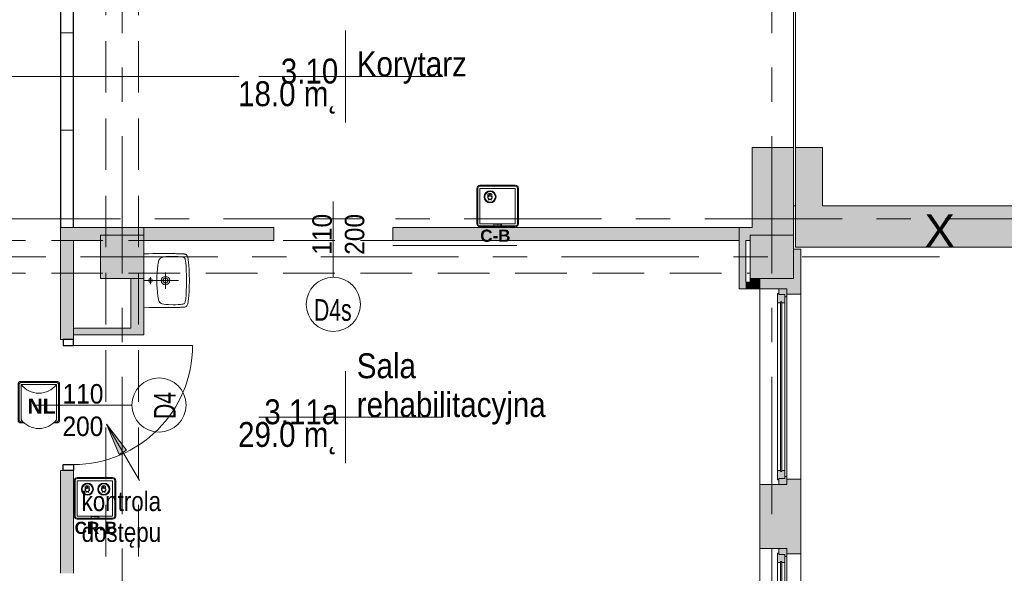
# Model space of a CAD drawing. Header units: centimetres. Extents: x -1737 to 22393, y -8842 to 3838.
# Tile 126 of 167: x 493 to 1402, y 2036 to 2547. Entities that reach past the tile are written whole.
import ezdxf

# ---------------------------------------------------------------- set-up
doc = ezdxf.new("R2010")
doc.units = ezdxf.units.CM
doc.linetypes.add('Oś', pattern=[222.25, 127, -31.75, 31.75, -31.75])
doc.linetypes.add('Ukryte', pattern=[71.438, 47.625, -23.813])
for name, color, linetype, lineweight in [('A-ANNO-NOTE', 131, 'Continuous', 13), ('A-AREA', 32, 'Continuous', 13), ('A-AREA-IDEN', 2, 'Continuous', 13), ('A-DETL-GENF', 92, 'Continuous', 9), ('A-DETL-HDLN', 90, 'Ukryte', 9), ('A-DETL-MEDM', 33, 'Continuous', 13), ('A-DOOR', 31, 'Continuous', 13), ('A-FLOR', 192, 'Continuous', 13), ('A-GLAZ', 151, 'Continuous', 13), ('A-WALL', 113, 'Continuous', 13), ('A-WALL-PATT', 111, 'Continuous', 13), ('G-ANNO-TEXT', 231, 'Continuous', 13), ('P-SANR-FIXT', 6, 'Continuous', 9), ('PRZYW_Elementy_inst_przyw', 7, 'Continuous', 9), ('S-COLS', 52, 'Continuous', 13), ('S-GRID', 1, 'Continuous', 13), ('S-GRID-IDEN', 1, 'Continuous', 13)]:
    doc.layers.add(name, color=color, linetype=linetype, lineweight=lineweight)
doc.styles.add('adam', font='arialbd.ttf')
doc.styles.add('Arial', font='arial.ttf', dxfattribs={"width": 0.9, "height": 18})
doc.styles.add('Arial Narrow_5', font='ARIALN.TTF', dxfattribs={"height": 18})
doc.styles.add('Arial_1', font='arial.ttf', dxfattribs={"width": 0.7, "height": 20})
doc.styles.add('Arial_4', font='arial.ttf', dxfattribs={"height": 30})
doc.styles.add('Arial_7', font='arial.ttf', dxfattribs={"width": 0.85, "height": 23})

# ---------------------------------------------------------------- blocks, each defined once
blk = doc.blocks.new('M_Concrete-Square-Column - 400 x 400mm-1512407-3_piętro I __3_90 m_ - stan projektowany')
at = {"layer": 'S-COLS', "lineweight": 9}
blk.add_hatch(color=253, dxfattribs=at).paths.add_polyline_path([(20, -20), (20, 20), (-20, 20), (-20, -20), (11, -20)], flags=0)
for p, q in [((20, 20), (-20, 20)), ((-20, 20), (-20, -20)), ((20, -20), (20, 20)), ((-20, -20), (20, -20))]:
    blk.add_line(p, q, dxfattribs=at)
blk = doc.blocks.new('Okno - automatyczna etykieta - 181x181 _nietypowy podział_-2208595-3_piętro I __3_90 m_ - stan projektowany')
at = {"layer": 'A-GLAZ', "lineweight": 9}
h = blk.add_hatch(color=253, dxfattribs=at)
h.paths.add_polyline_path([(90.5, -0.77), (90.5, 1.5), (85, 1.5), (85, -4), (83, -4), (83, -6), (90.5, -6)], flags=0)
h.paths.add_polyline_path([(-83, -6), (-83, -4), (-85, -4), (-85, 1.5), (-90.5, 1.5), (-90.5, -6), (-85, -6)], flags=0)
h = blk.add_hatch(color=253, dxfattribs=at)
h.paths.add_polyline_path([(86, 1.77), (86, 2.5), (77.5, 2.5), (77.5, -0.25), (78.5, -0.25), (78.5, -1.25), (77.5, -1.25), (77.5, -4), (85, -4), (85, 1.5), (86, 1.5)], flags=0)
h.paths.add_polyline_path([(-77.5, -1.67), (-77.5, -1.25), (-78.5, -1.25), (-78.5, -0.25), (-77.5, -0.25), (-77.5, 2.5), (-86, 2.5), (-86, 1.5), (-85, 1.5), (-85, -4), (-77.5, -4)], flags=0)
blk.add_hatch(color=253, dxfattribs=at).paths.add_polyline_path([(78.5, -0.77), (78.5, -0.25), (-78.5, -0.25), (-78.5, -1.25), (78.5, -1.25)], flags=0)
for p, q in [((-90.5, 1.5), (-85, 1.5)), ((-90.5, -6), (-90.5, 1.5)), ((-86, 2.5), (-77.5, 2.5)), ((-86, 1.5), (-86, 2.5)), ((-85, 1.5), (-86, 1.5)), ((-85, -4), (-85, 1.5)), ((-85, 1.5), (-85, -4)), ((-77.5, 2.5), (-77.5, -0.25)), ((77.5, 2.5), (-77.5, 2.5)), ((77.5, 2.5), (86, 2.5)), ((77.5, -0.25), (77.5, 2.5)), ((85, 1.5), (85, -4)), ((86, 1.5), (85, 1.5)), ((85, 1.5), (90.5, 1.5)), ((85, -4), (85, 1.5)), ((86, 2.5), (86, 1.5)), ((90.5, 1.5), (90.5, -6)), ((-83, -6), (-90.5, -6)), ((-90.5, -6), (90.5, -6)), ((-77.5, -4), (-85, -4)), ((-85, -4), (-83, -4)), ((-83, -4), (-83, -6)), ((83, -6), (-83, -6)), ((-78.5, -1.25), (-78.5, -0.25)), ((-78.5, -0.25), (78.5, -0.25)), ((-78.5, -0.25), (-78.5, -1.25)), ((-77.5, -0.25), (-78.5, -0.25)), ((78.5, -1.25), (-78.5, -1.25)), ((-78.5, -1.25), (-77.5, -1.25)), ((-77.5, -1.25), (-77.5, -4)), ((77.5, -4), (-77.5, -4)), ((78.5, -0.25), (77.5, -0.25)), ((77.5, -1.25), (78.5, -1.25)), ((77.5, -4), (77.5, -1.25)), ((85, -4), (77.5, -4)), ((78.5, -0.25), (78.5, -1.25)), ((78.5, -1.25), (78.5, -0.25)), ((83, -4), (85, -4)), ((83, -6), (83, -4)), ((90.5, -6), (83, -6))]:
    blk.add_line(p, q, dxfattribs=at)
blk = doc.blocks.new('Umywalka koło Nova Pro - Pro 50-1205816-3_piętro I __3_90 m_ - stan projektowany')
at = {"layer": 'P-SANR-FIXT'}
for p, q in [((-11.26, 45.47), (-10.8, 45.84)), ((-10.8, 45.84), (-11.26, 45.47)), ((-10.8, 45.84), (-10.24, 46.11)), ((-10.24, 46.11), (-10.8, 45.84)), ((-10.24, 46.11), (-9.61, 46.32)), ((-9.61, 46.32), (-10.24, 46.11)), ((-9.61, 46.32), (-8.94, 46.51)), ((-8.94, 46.51), (-9.61, 46.32)), ((-8.94, 46.51), (-8.25, 46.64)), ((-8.25, 46.64), (-8.94, 46.51)), ((-8.25, 46.64), (-7.5, 46.8)), ((-7.5, 46.8), (-8.25, 46.64)), ((-7.5, 46.8), (-6.73, 46.91)), ((-6.73, 46.91), (-7.5, 46.8)), ((-6.73, 46.91), (-5.93, 47.04)), ((-5.93, 47.04), (-6.73, 46.91)), ((-5.93, 47.04), (-5.1, 47.15)), ((-5.1, 47.15), (-5.93, 47.04)), ((-5.1, 47.15), (-4.2, 47.25)), ((-4.2, 47.25), (-5.1, 47.15)), ((-4.2, 47.25), (-3.27, 47.36)), ((-3.27, 47.36), (-4.2, 47.25)), ((-3.27, 47.36), (-2.28, 47.44)), ((-2.28, 47.44), (-3.27, 47.36)), ((-2.28, 47.44), (-1.24, 47.52)), ((-1.24, 47.52), (-2.28, 47.44)), ((-1.24, 47.52), (-0.15, 47.63)), ((-0.15, 47.63), (-1.24, 47.52)), ((-0.15, 47.63), (1.05, 47.71)), ((1.05, 47.71), (-0.15, 47.63)), ((1.05, 47.71), (2.3, 47.76)), ((2.3, 47.76), (1.05, 47.71)), ((2.3, 47.76), (3.66, 47.84)), ((3.66, 47.84), (2.3, 47.76)), ((3.66, 47.84), (5.12, 47.89)), ((5.12, 47.89), (3.66, 47.84)), ((5.12, 47.89), (6.72, 47.95)), ((6.72, 47.95), (5.12, 47.89)), ((6.72, 47.95), (8.45, 47.97)), ((8.45, 47.97), (6.72, 47.95)), ((8.45, 47.97), (10.4, 48)), ((10.4, 48), (8.45, 47.97)), ((10.4, 48), (14.63, 48)), ((14.63, 48), (10.4, 48)), ((14.63, 48), (16.55, 47.97)), ((16.55, 47.97), (14.63, 48)), ((16.55, 47.97), (18.31, 47.95)), ((18.31, 47.95), (16.55, 47.97)), ((18.31, 47.95), (19.88, 47.89)), ((19.88, 47.89), (18.31, 47.95)), ((19.88, 47.89), (21.34, 47.84)), ((21.34, 47.84), (19.88, 47.89)), ((21.34, 47.84), (22.7, 47.76)), ((22.7, 47.76), (21.34, 47.84)), ((22.7, 47.76), (23.98, 47.71)), ((23.98, 47.71), (22.7, 47.76)), ((23.98, 47.71), (25.15, 47.63)), ((25.15, 47.63), (23.98, 47.71)), ((25.15, 47.63), (26.24, 47.52)), ((26.24, 47.52), (25.15, 47.63)), ((26.24, 47.52), (27.31, 47.44)), ((27.31, 47.44), (26.24, 47.52)), ((27.31, 47.44), (28.29, 47.36)), ((28.29, 47.36), (27.31, 47.44)), ((28.29, 47.36), (29.23, 47.25)), ((29.23, 47.25), (28.29, 47.36)), ((29.23, 47.25), (30.1, 47.15)), ((30.1, 47.15), (29.23, 47.25)), ((30.1, 47.15), (30.93, 47.04)), ((30.93, 47.04), (30.1, 47.15)), ((30.93, 47.04), (31.76, 46.91)), ((31.76, 46.91), (30.93, 47.04)), ((31.76, 46.91), (32.5, 46.8)), ((32.5, 46.8), (31.76, 46.91)), ((32.5, 46.8), (33.25, 46.64)), ((33.25, 46.64), (32.5, 46.8)), ((33.25, 46.64), (33.97, 46.51)), ((33.97, 46.51), (33.25, 46.64)), ((33.97, 46.51), (34.63, 46.32)), ((34.63, 46.32), (33.97, 46.51)), ((34.63, 46.32), (35.24, 46.11)), ((35.24, 46.11), (34.63, 46.32)), ((35.24, 46.11), (35.8, 45.84)), ((35.8, 45.84), (35.24, 46.11)), ((35.8, 45.84), (36.28, 45.47)), ((36.28, 45.47), (35.8, 45.84)), ((-12.35, 36.65), (-12.32, 37.43)), ((-12.35, 35.88), (-12.35, 36.65)), ((-12.32, 37.43), (-12.3, 38.17)), ((-12.3, 38.17), (-12.27, 38.89)), ((-12.27, 38.89), (-12.24, 39.61)), ((-12.24, 39.61), (-12.22, 40.28)), ((-12.22, 40.28), (-12.19, 40.94)), ((-12.19, 40.94), (-12.16, 41.58)), ((-12.16, 41.58), (-12.14, 42.22)), ((-12.14, 42.22), (-12.08, 42.81)), ((-12.08, 42.81), (-12, 43.37)), ((-12, 43.37), (-11.92, 43.87)), ((-11.92, 43.87), (-11.82, 44.38)), ((-11.82, 44.38), (-11.71, 44.67)), ((-11.6, 44.96), (-11.79, 44.38)), ((-11.71, 44.67), (-11.6, 44.96)), ((-11.6, 44.96), (-11.26, 45.47)), ((-11.26, 45.47), (-11.6, 44.96)), ((-9.79, 35.32), (-9.71, 37.56)), ((-9.71, 37.56), (-9.53, 39.82)), ((-9.53, 39.82), (-9.39, 40.94)), ((-9.39, 40.94), (-9.21, 42.03)), ((-9.21, 42.03), (-9.05, 42.59)), ((-9.05, 42.59), (-8.86, 43.1)), ((-8.86, 43.1), (-8.7, 43.34)), ((-8.7, 43.34), (-8.51, 43.55)), ((-8.51, 43.55), (-8.03, 43.85)), ((-8.03, 43.85), (-7.53, 44.06)), ((-7.53, 44.06), (-6.97, 44.22)), ((-6.97, 44.22), (-5.88, 44.43)), ((-5.88, 44.43), (-3.64, 44.75)), ((-3.64, 44.75), (-1.4, 44.94)), ((-1.4, 44.94), (3.1, 45.18)), ((3.1, 45.18), (7.6, 45.31)), ((7.6, 45.31), (9.86, 45.39)), ((9.86, 45.39), (11.04, 45.42)), ((11.04, 45.42), (11.7, 45.42)), ((11.7, 45.42), (12.5, 45.44)), ((12.5, 45.44), (13.3, 45.42)), ((12.5, 6), (12.5, 38)), ((13.3, 45.42), (13.99, 45.42)), ((13.99, 45.42), (15.14, 45.39)), ((15.14, 45.39), (17.4, 45.31)), ((17.4, 45.31), (21.9, 45.18)), ((21.9, 45.18), (26.4, 44.94)), ((26.4, 44.94), (28.64, 44.75)), ((28.64, 44.75), (30.88, 44.43)), ((30.88, 44.43), (31.97, 44.22)), ((31.97, 44.22), (32.53, 44.06)), ((32.53, 44.06), (33.06, 43.85)), ((33.06, 43.85), (33.54, 43.55)), ((33.54, 43.55), (33.73, 43.34)), ((33.73, 43.34), (33.86, 43.1)), ((33.86, 43.1), (34.07, 42.59)), ((34.07, 42.59), (34.21, 42.03)), ((34.21, 42.03), (34.39, 40.94)), ((34.39, 40.94), (34.53, 39.82)), ((34.53, 39.82), (34.71, 37.56)), ((34.71, 37.56), (34.82, 35.32)), ((36.28, 45.47), (36.6, 44.96)), ((36.6, 44.96), (36.28, 45.47)), ((36.6, 44.96), (36.82, 44.38)), ((36.82, 44.38), (36.92, 43.87)), ((36.92, 43.87), (37.03, 43.37)), ((37.03, 43.37), (37.08, 42.81)), ((37.08, 42.81), (37.14, 42.22)), ((37.14, 42.22), (37.16, 41.58)), ((37.16, 41.58), (37.19, 40.94)), ((37.19, 40.94), (37.22, 40.28)), ((37.22, 40.28), (37.24, 39.61)), ((37.24, 39.61), (37.27, 38.89)), ((37.27, 38.89), (37.3, 38.17)), ((37.3, 38.17), (37.32, 37.43)), ((37.32, 37.43), (37.35, 36.65)), ((37.35, 36.65), (37.35, 35.88)), ((-12.48, 27.81), (-12.46, 29.49)), ((-12.48, 26.13), (-12.48, 27.81)), ((-12.46, 30.5), (-12.43, 31.46)), ((-12.46, 29.49), (-12.46, 30.5)), ((-12.43, 32.39), (-12.4, 33.3)), ((-12.43, 31.46), (-12.43, 32.39)), ((-12.4, 33.88), (-12.38, 35.06)), ((-12.4, 33.3), (-12.4, 33.88)), ((-12.38, 35.06), (-12.35, 35.88)), ((-9.84, 33.06), (-9.79, 35.32)), ((-9.76, 28.56), (-9.84, 33.06)), ((-9.74, 27.87), (-9.76, 28.56)), ((-9.71, 27.55), (-9.74, 27.87)), ((-9.69, 27.15), (-9.71, 27.55)), ((34.71, 27.55), (34.69, 27.15)), ((34.74, 27.87), (34.71, 27.55)), ((34.76, 28.56), (34.74, 27.87)), ((34.84, 33.06), (34.76, 28.56)), ((34.82, 35.32), (34.84, 33.06)), ((37.35, 35.88), (37.38, 35.06)), ((37.38, 35.06), (37.4, 33.88)), ((37.4, 33.88), (37.43, 33.3)), ((37.43, 33.3), (37.43, 32.39)), ((37.43, 32.39), (37.46, 31.46)), ((37.46, 31.46), (37.46, 30.5)), ((37.46, 30.5), (37.48, 29.49)), ((37.48, 29.49), (37.48, 27.81)), ((37.48, 27.81), (37.51, 26.13)), ((-12.51, 24.3), (-12.48, 26.13)), ((-12.48, 22.27), (-12.51, 24.3)), ((-12.48, 19.98), (-12.48, 22.27)), ((-12.45, 17.35), (-12.48, 19.98)), ((-9.61, 26.27), (-9.69, 27.15)), ((-9.37, 24.54), (-9.61, 26.27)), ((-8.91, 22.86), (-9.37, 24.54)), ((-8.62, 22.03), (-8.91, 22.86)), ((-8.19, 21.26), (-8.62, 22.03)), ((-7.93, 20.91), (-8.19, 21.26)), ((-7.61, 20.62), (-7.93, 20.91)), ((-6.89, 20.14), (-7.61, 20.62)), ((-6.09, 19.8), (-6.89, 20.14)), ((-5.24, 19.53), (-6.09, 19.8)), ((-3.53, 19.16), (-5.24, 19.53)), ((-1.83, 18.89), (-3.53, 19.16)), ((1.66, 18.49), (-1.83, 18.89)), ((5.15, 18.2), (1.66, 18.49)), ((20.01, 26), (5.01, 26)), ((8.64, 18.06), (5.15, 18.2)), ((19.88, 18.2), (16.36, 18.06)), ((23.34, 18.49), (19.88, 18.2)), ((26.83, 18.89), (23.34, 18.49)), ((28.56, 19.16), (26.83, 18.89)), ((30.26, 19.53), (28.56, 19.16)), ((31.09, 19.8), (30.26, 19.53)), ((31.89, 20.14), (31.09, 19.8)), ((32.61, 20.62), (31.89, 20.14)), ((32.93, 20.91), (32.61, 20.62)), ((33.19, 21.26), (32.93, 20.91)), ((33.62, 22.03), (33.19, 21.26)), ((33.91, 22.86), (33.62, 22.03)), ((34.37, 24.54), (33.91, 22.86)), ((34.63, 26.27), (34.37, 24.54)), ((34.69, 27.15), (34.63, 26.27)), ((37.48, 19.98), (37.45, 17.35)), ((37.51, 22.27), (37.48, 19.98)), ((37.51, 26.13), (37.51, 22.27)), ((-12.4, 14.28), (-12.45, 17.35)), ((-12.32, 10.58), (-12.4, 14.28)), ((-12.19, 6), (-12.32, 10.58)), ((10.37, 18.01), (8.64, 18.06)), ((15.72, 12.02), (9.46, 12.02)), ((14.63, 18.01), (10.37, 18.01)), ((16.36, 18.06), (14.63, 18.01)), ((37.32, 10.58), (37.19, 6)), ((37.4, 14.28), (37.32, 10.58)), ((37.45, 17.35), (37.4, 14.28))]:
    blk.add_line(p, q, dxfattribs=at)
for centre, radius in [((12.51, 26), 3.92), ((12.51, 26), 2.28), ((12.5, 12.02), 1.72)]:
    blk.add_circle(centre, radius, dxfattribs=at)
blk = doc.blocks.new('DRZWI 1S - automatyczna etykieta - Drzwi 110-2387946-3_piętro I __3_90 m_ - stan projektowany')
at = {"layer": 'A-DETL-GENF'}
for p, q in [((-60.5, 3.5), (-55, 3.5)), ((-60.5, -6), (-60.5, 3.5)), ((-55, 3.5), (-55, -6)), ((55, 3.5), (60.5, 3.5)), ((55, -6), (55, 3.5)), ((60.5, 3.5), (60.5, -6)), ((-55, -6), (-60.5, -6)), ((60.5, -6), (55, -6))]:
    blk.add_line(p, q, dxfattribs=at)
at = {"layer": 'A-DETL-MEDM', "lineweight": 25}
for p, q in [((-60.5, -6), (-60.5, 3.5)), ((-60.5, 3.5), (-55, 3.5)), ((-55, 3.5), (-55, -6)), ((55, 3.5), (55, -6)), ((60.5, 3.5), (55, 3.5)), ((60.5, -6), (60.5, 3.5)), ((-55, -6), (-60.5, -6)), ((55, -6), (60.5, -6))]:
    blk.add_line(p, q, dxfattribs=at)
at = {"layer": 'A-DOOR'}
blk.add_line((55, -6), (55, -116), dxfattribs=at)
blk.add_arc((55, -6), 110, 180, 270, dxfattribs=at)
blk = doc.blocks.new('DRZWI 1S_przesuwne - Drzwi 110-2499211-3_piętro I __3_90 m_ - stan projektowany')
at = {"layer": 'A-DOOR', "lineweight": 9}
blk.add_line((0, -23), (0, 23), dxfattribs=at)
at = {"layer": 'A-DOOR'}
blk.add_line((55, -10.5), (169.4, -10.5), dxfattribs=at)
blk = doc.blocks.new('METKA_POMIESZCZENIA2 - Rozbudowana - bez ramki-2396678-3_piętro I __3_90 m_ - stan projektowany')
at = {"layer": 'A-AREA-IDEN'}
for p, q in [((0, 0.425), (0, 0)), ((0.0976, 0), (-0.8, 0)), ((-0.8, 0), (0.9, 0)), ((0, 0), (0, -0.425))]:
    blk.add_line(p, q, dxfattribs=at)
blk = doc.blocks.new('LN-4kB')
for centre in [(0, 9.5), (0, -23.14)]:
    blk.add_arc(centre, 20.48, 217.17501, 322.82499)
at = {"layer": 'PRZYW_Elementy_inst_przyw'}
for p, q in [((16.32, 0), (-16.32, 0)), ((-19.2, -2.88), (-19.2, -35.52)), ((-18.24, -2.88), (-18.24, -35.52)), ((-16.32, -0.96), (16.32, -0.96)), ((18.24, -2.88), (18.24, -35.52)), ((19.2, -35.52), (19.2, -2.88)), ((-16.32, -37.44), (-14.67, -37.44)), ((-16.32, -38.4), (-13.67, -38.4)), ((13.67, -38.4), (16.32, -38.4)), ((14.67, -37.44), (16.32, -37.44))]:
    blk.add_line(p, q, dxfattribs=at)
at = {"layer": 'PRZYW_Elementy_inst_przyw', "color": 7}
for p, q in [((-16.32, -35.52), (-16.32, -2.88)), ((-16.32, -2.88), (16.32, -2.88)), ((16.32, -2.88), (16.32, -35.52))]:
    blk.add_line(p, q, dxfattribs=at)
at = {"layer": 'PRZYW_Elementy_inst_przyw'}
for centre, radius, start, end in [((-16.32, -2.88), 2.88, 90, 180), ((16.32, -2.88), 2.88, 0, 90), ((-16.32, -2.88), 1.92, 90, 180), ((16.32, -2.88), 1.92, 0, 90), ((-16.32, -35.52), 2.88, 180, 270), ((-16.32, -35.52), 1.92, 180, 270), ((16.32, -35.52), 2.88, 270, 0), ((16.32, -35.52), 1.92, 270, 0)]:
    blk.add_arc(centre, radius, start, end, dxfattribs=at)
at = {"layer": 'PRZYW_Elementy_inst_przyw', "color": 150, "lineweight": 5, "insert": (-10.49, -15.87), "char_height": 2.5, "width": 28.6554, "attachment_point": 1, "style": 'adam'}
blk.add_mtext('{\\H5.6x;\\C256;NL}', dxfattribs=at)
blk = doc.blocks.new('Ikona')
at = {"layer": 'PRZYW_Elementy_inst_przyw'}
h = blk.add_hatch(color=1, dxfattribs=at)
h.dxf.hatch_style = 1
h.paths.add_polyline_path([(-1065.97, 3801.31), (-1066.17, 3801.31), (-1066.17, 3801.08), (-1065.97, 3801.08)])
h.paths.add_polyline_path([(-1065.97, 3801.08), (-1066.17, 3801.08), (-1066.17, 3800.87), (-1065.97, 3800.87)])
h.paths.add_polyline_path([(-1065.74, 3801.08), (-1065.97, 3801.08), (-1065.97, 3800.87), (-1065.74, 3800.87)])
h.paths.add_polyline_path([(-1066.17, 3801.08), (-1066.41, 3801.08), (-1066.41, 3800.87), (-1066.17, 3800.87)])
h.paths.add_polyline_path([(-1065.97, 3800.87), (-1066.17, 3800.87), (-1066.17, 3800.64), (-1065.97, 3800.64)])
at = {"layer": 'PRZYW_Elementy_inst_przyw', "color": 1}
for p, q in [((-1067.65, 3799.71), (-1067.65, 3801.21)), ((-1064.49, 3799.71), (-1064.49, 3801.21))]:
    blk.add_line(p, q, dxfattribs=at)
for points in [[(-1065.74, 3801.08), (-1065.74, 3800.87), (-1066.41, 3800.87), (-1066.41, 3801.08)], [(-1066.17, 3801.31), (-1065.97, 3801.31), (-1065.97, 3800.64), (-1066.17, 3800.64)]]:
    blk.add_lwpolyline(points, close=True, dxfattribs=at)
for centre, radius, start, end in [((-1066.07, 3798.03), 3.55, 63.5398, 116.4602), ((-1066.07, 3798.74), 1.85, 31.79775, 276.83091), ((-1066.06, 3798.68), 1.6, 156.77932, 23.22068), ((-1066.07, 3795.45), 1.43, 32.8175, 147.1825), ((-1066.07, 3798.72), 1.65, 89.64469, 89.89268), ((-1066.08, 3798.74), 1.86, 277.20287, 31.42579)]:
    blk.add_arc(centre, radius, start, end, dxfattribs=at)
at = {"layer": 'PRZYW_Elementy_inst_przyw', "color": 1, "lineweight": 5}
for centre, start, end in [((-1067.2, 3800.4), 253.18922, 358.36151), ((-1064.92, 3800.4), 181.63849, 286.81078)]:
    blk.add_arc(centre, 1.14, start, end, dxfattribs=at)
blk = doc.blocks.new('UK4-PP')
at = {"layer": 'PRZYW_Elementy_inst_przyw', "color": 0}
for p, q in [((18.41, 20.93), (-14.23, 20.93)), ((-14.23, 19.97), (18.41, 19.97)), ((-17.11, 18.05), (-17.11, -14.59)), ((-16.15, 18.05), (-16.15, -14.59)), ((20.33, 18.05), (20.33, -14.59)), ((21.29, -14.59), (21.29, 18.05)), ((-14.23, -16.51), (18.41, -16.51)), ((-14.23, -17.47), (18.41, -17.47))]:
    blk.add_line(p, q, dxfattribs=at)
for points in [[(-14.23, 18.05), (18.41, 18.05), (18.41, -14.59), (-14.23, -14.59)], [(-1.4, -15.15), (5.58, -15.15), (5.58, -16.51), (-1.4, -16.51)]]:
    blk.add_lwpolyline(points, close=True, dxfattribs=at)
at = {"layer": 'PRZYW_Elementy_inst_przyw', "lineweight": 5}
for radius in [5.55, 4.87]:
    blk.add_circle((-4.87, 10.23), radius, dxfattribs=at)
at = {"layer": 'PRZYW_Elementy_inst_przyw', "color": 0}
for centre, radius, start, end in [((-14.23, 18.05), 2.88, 90, 180), ((-14.23, 18.05), 1.92, 90, 180), ((18.41, 18.05), 2.88, 0, 90), ((18.41, 18.05), 1.92, 0, 90), ((-14.23, -14.59), 2.88, 180, 270), ((-14.23, -14.59), 1.92, 180, 270), ((18.41, -14.59), 2.88, 270, 0), ((18.41, -14.59), 1.92, 270, 0)]:
    blk.add_arc(centre, radius, start, end, dxfattribs=at)
at = {"layer": 'PRZYW_Elementy_inst_przyw', "lineweight": 5, "xscale": 1.155937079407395, "yscale": 1.155937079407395, "zscale": 1.155937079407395}
blk.add_blockref('Ikona', (1227.3, -4381.07), dxfattribs=at)
at = {"layer": 'PRZYW_Elementy_inst_przyw', "color": 0, "insert": (-0.61, -15.26), "char_height": 1.056, "attachment_point": 1}
blk.add_mtext_dynamic_manual_height_columns('SCHIMA', width=11.8192, gutter_width=12.5, heights=[0], dxfattribs=at)
blk = doc.blocks.new('Ikona2')
at = {"layer": 'PRZYW_Elementy_inst_przyw'}
h = blk.add_hatch(color=106, dxfattribs=at)
h.dxf.hatch_style = 1
h.paths.add_polyline_path([(0.1, -0.27), (-0.1, -0.27), (-0.1, -0.5), (0.1, -0.5)])
h.paths.add_polyline_path([(0.1, -0.5), (-0.1, -0.5), (-0.1, -0.7), (0.1, -0.7)])
h.paths.add_polyline_path([(0.34, -0.5), (0.1, -0.5), (0.1, -0.7), (0.34, -0.7)])
h.paths.add_polyline_path([(-0.1, -0.5), (-0.34, -0.5), (-0.34, -0.7), (-0.1, -0.7)])
h.paths.add_polyline_path([(0.1, -0.7), (-0.1, -0.7), (-0.1, -0.94), (0.1, -0.94)])
at = {"layer": 'PRZYW_Elementy_inst_przyw', "color": 106}
for p, q in [((-1.58, -1.86), (-1.58, -0.37)), ((1.58, -1.86), (1.58, -0.37))]:
    blk.add_line(p, q, dxfattribs=at)
for points in [[(0.34, -0.5), (0.34, -0.7), (-0.34, -0.7), (-0.34, -0.5)], [(-0.1, -0.27), (0.1, -0.27), (0.1, -0.94), (-0.1, -0.94)]]:
    blk.add_lwpolyline(points, close=True, dxfattribs=at)
for centre, radius, start, end in [((0, -3.55), 3.55, 63.5398, 116.4602), ((0, -2.84), 1.85, 31.79775, 276.83091), ((0.01, -2.9), 1.6, 156.77932, 23.22068), ((0, -6.13), 1.43, 32.8175, 147.1825), ((0, -2.85), 1.65, 89.64469, 89.89268), ((-0.01, -2.84), 1.86, 277.20287, 31.42579)]:
    blk.add_arc(centre, radius, start, end, dxfattribs=at)
at = {"layer": 'PRZYW_Elementy_inst_przyw', "color": 106, "lineweight": 5}
for centre, start, end in [((-1.13, -1.18), 253.18922, 358.36151), ((1.15, -1.18), 181.63849, 286.81078)]:
    blk.add_arc(centre, 1.14, start, end, dxfattribs=at)
blk = doc.blocks.new('UK4-PPO')
at = {"layer": 'PRZYW_Elementy_inst_przyw'}
for p, q in [((19.21, 19.17), (-13.43, 19.17)), ((-13.43, 18.21), (19.21, 18.21)), ((-16.31, 16.29), (-16.31, -16.35)), ((-15.35, 16.29), (-15.35, -16.35)), ((21.13, 16.29), (21.13, -16.35)), ((22.09, -16.35), (22.09, 16.29)), ((-13.43, -18.27), (19.21, -18.27)), ((-13.43, -19.23), (19.21, -19.23))]:
    blk.add_line(p, q, dxfattribs=at)
at = {"layer": 'PRZYW_Elementy_inst_przyw', "color": 7}
blk.add_lwpolyline([(-13.43, 16.29), (19.21, 16.29), (19.21, -16.35), (-13.43, -16.35)], close=True, dxfattribs=at)
at = {"layer": 'PRZYW_Elementy_inst_przyw', "color": 0}
blk.add_lwpolyline([(-0.6, -16.91), (6.38, -16.91), (6.38, -18.27), (-0.6, -18.27)], close=True, dxfattribs=at)
at = {"layer": 'PRZYW_Elementy_inst_przyw', "lineweight": 5}
for centre, radius in [((-4.07, 8.47), 5.55), ((-4.07, 8.47), 4.87), ((11.05, 8.47), 5.55), ((11.05, 8.47), 4.87)]:
    blk.add_circle(centre, radius, dxfattribs=at)
at = {"layer": 'PRZYW_Elementy_inst_przyw'}
for centre, radius, start, end in [((-13.43, 16.29), 2.88, 90, 180), ((-13.43, 16.29), 1.92, 90, 180), ((19.21, 16.29), 2.88, 0, 90), ((19.21, 16.29), 1.92, 0, 90), ((-13.43, -16.35), 2.88, 180, 270), ((-13.43, -16.35), 1.92, 180, 270), ((19.21, -16.35), 2.88, 270, 0), ((19.21, -16.35), 1.92, 270, 0)]:
    blk.add_arc(centre, radius, start, end, dxfattribs=at)
at = {"layer": 'PRZYW_Elementy_inst_przyw', "lineweight": 5, "xscale": 1.155937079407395, "yscale": 1.155937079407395, "zscale": 1.155937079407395}
for name, p in [('Ikona', (1228.1, -4382.83)), ('Ikona2', (10.92, 11.56))]:
    blk.add_blockref(name, p, dxfattribs=at)
at = {"layer": 'PRZYW_Elementy_inst_przyw', "color": 0, "insert": (0.18, -17.02), "char_height": 1.056, "attachment_point": 1}
blk.add_mtext_dynamic_manual_height_columns('SCHIMA', width=11.8192, gutter_width=12.5, heights=[0], dxfattribs=at)

msp = doc.modelspace()

# ---------------------------------------------------------------- hatches: boundary and pattern name
at = {"layer": 'A-WALL-PATT'}
h = msp.add_hatch(color=9, dxfattribs=at)
h.paths.add_polyline_path([(1234.38, 2375.33), (1234.38, 2429.33), (1209.38, 2429.33), (1209.38, 2375.33)], flags=0)
h.paths.add_polyline_path([(1234.38, 2757.33), (1234.38, 2949.83), (1209.38, 2949.83), (1209.38, 2757.33)], flags=0)
h.paths.add_polyline_path([(1234.38, 3155.83), (1234.38, 3190.83), (1221.88, 3190.83), (1221.88, 3177.83), (1209.38, 3177.83), (1209.38, 3155.83)], flags=0)
at = {"layer": 'A-WALL-PATT', "lineweight": 5}
h = msp.add_hatch(color=254, dxfattribs=at)
h.paths.add_polyline_path([(530.38, 861.33), (542.38, 861.33), (542.38, 1123.33), (530.38, 1123.33), (530.38, 901.49)], flags=0)
h.paths.add_polyline_path([(542.38, 1274.33), (542.38, 1449.33), (530.38, 1449.33), (530.38, 1274.33)], flags=0)
h.paths.add_polyline_path([(532.88, 1550.33), (542.38, 1550.33), (542.38, 1667.33), (530.38, 1667.33), (530.38, 1550.33)], flags=0)
h.paths.add_polyline_path([(542.38, 1768.33), (542.38, 1934.83), (530.38, 1934.83), (530.38, 1768.33), (532.88, 1768.33)], flags=0)
h.paths.add_polyline_path([(532.88, 2035.83), (542.38, 2035.83), (542.38, 2130.83), (530.38, 2130.83), (530.38, 2035.83)], flags=0)
h.paths.add_polyline_path([(532.88, 2251.83), (542.38, 2251.83), (542.38, 2355.33), (530.38, 2355.33), (530.38, 2251.83)], flags=0)
h.paths.add_polyline_path([(530.38, 2625.33), (542.38, 2625.33), (542.38, 2793.33), (530.38, 2793.33), (530.38, 2627.47)], flags=0)
at = {"layer": 'A-WALL-PATT'}
h = msp.add_hatch(color=9, dxfattribs=at)
h.paths.add_polyline_path([(1207.38, 2348.33), (1207.38, 2429.33), (1169.38, 2429.33), (1169.38, 2348.33), (1195.88, 2348.33)], flags=0)
h.paths.add_polyline_path([(1176.38, 2757.33), (1207.38, 2757.33), (1207.38, 2788.33), (1169.38, 2788.33), (1169.38, 2757.33)], flags=0)
at = {"layer": 'A-WALL-PATT', "lineweight": 5}
msp.add_hatch(color=254, dxfattribs=at).paths.add_polyline_path([(1547.1, 2337.33), (1553.92, 2375.33), (1209.38, 2375.33), (1209.38, 2337.33), (1261.75, 2337.33)], flags=0)
at = {"layer": 'A-WALL-PATT'}
for points in [[(542.38, 2343.33), (567.38, 2343.33), (567.38, 2348.33), (607.38, 2348.33), (607.38, 2355.33), (542.38, 2355.33)], [(1157.38, 2343.33), (1167.38, 2343.33), (1167.38, 2348.33), (1169.38, 2348.33), (1169.38, 2355.33), (1157.38, 2355.33), (1157.38, 2348.17)], [(1157.38, 2298.83), (1163.38, 2298.83), (1163.38, 2343.33), (1157.38, 2343.33), (1157.38, 2302.63)], [(607.38, 2256.33), (607.38, 2308.33), (595.38, 2308.33), (595.38, 2256.33)], [(1167.38, 2298.83), (1167.38, 2304.83), (1163.38, 2304.83), (1163.38, 2298.83)], [(1176.38, 2298.83), (1176.38, 2308.33), (1167.38, 2308.33), (1167.38, 2298.83)], [(567.38, 2256.33), (595.38, 2256.33), (595.38, 2262.33), (542.38, 2262.33), (542.38, 2256.33)]]:
    msp.add_hatch(color=9, dxfattribs=at).paths.add_polyline_path(points, flags=0)
h = msp.add_hatch(color=9, dxfattribs=at)
h.paths.add_polyline_path([(727.38, 2343.33), (727.38, 2355.33), (607.38, 2355.33), (607.38, 2343.33)], flags=0)
h.paths.add_polyline_path([(837.38, 2343.33), (1157.38, 2343.33), (1157.38, 2355.33), (837.38, 2355.33)], flags=0)
h = msp.add_hatch(color=9, dxfattribs=at)
h.paths.add_polyline_path([(1199.38, 908.33), (1214.38, 908.33), (1214.38, 922.83), (1201.38, 922.83), (1201.38, 917.83), (1176.38, 917.83), (1176.38, 908.33), (1193.88, 908.33)], flags=0)
h.paths.add_polyline_path([(1201.38, 1093.83), (1214.38, 1093.83), (1214.38, 1162.83), (1201.38, 1162.83), (1201.38, 1157.83), (1176.38, 1157.83), (1176.38, 1098.83), (1201.38, 1098.83)], flags=0)
h.paths.add_polyline_path([(1201.38, 1333.83), (1214.38, 1333.83), (1214.38, 1402.83), (1201.38, 1402.83), (1201.38, 1397.83), (1176.38, 1397.83), (1176.38, 1388.33), (1207.38, 1388.33), (1207.38, 1348.33), (1176.38, 1348.33), (1176.38, 1338.83), (1201.38, 1338.83), (1201.38, 1335.8)], flags=0)
h.paths.add_polyline_path([(1214.38, 1573.83), (1214.38, 1642.83), (1201.38, 1642.83), (1201.38, 1637.83), (1176.38, 1637.83), (1176.38, 1578.83), (1201.38, 1578.83), (1201.38, 1573.83)], flags=0)
h.paths.add_polyline_path([(1214.38, 1813.83), (1214.38, 1882.83), (1201.38, 1882.83), (1201.38, 1877.83), (1176.38, 1877.83), (1176.38, 1868.33), (1207.38, 1868.33), (1207.38, 1828.33), (1176.38, 1828.33), (1176.38, 1818.83), (1201.38, 1818.83), (1201.38, 1813.83), (1207.38, 1813.83)], flags=0)
h.paths.add_polyline_path([(1201.38, 2053.83), (1214.38, 2053.83), (1214.38, 2122.83), (1201.38, 2122.83), (1201.38, 2117.83), (1176.38, 2117.83), (1176.38, 2058.83), (1201.38, 2058.83)], flags=0)
h.paths.add_polyline_path([(1204.8, 2293.83), (1214.38, 2293.83), (1214.38, 2335.33), (1207.38, 2335.33), (1207.38, 2308.33), (1176.38, 2308.33), (1176.38, 2298.83), (1201.38, 2298.83), (1201.38, 2293.83)], flags=0)
at = {"layer": 'G-ANNO-TEXT'}
msp.add_hatch(color=170, dxfattribs=at).paths.add_polyline_path([(572.89, 2173.55), (584.63, 2145.67), (591.45, 2149.66)], flags=0)

# ---------------------------------------------------------------- linework, layer by layer
at = {"layer": 'A-ANNO-NOTE'}
for p, q in [((782.38, 2379.33), (782.38, 2309.33)), ((782.38, 2379.33), (782.38, 2309.33)), ((506.38, 2191.33), (596.38, 2191.33)), ((506.38, 2191.33), (596.38, 2191.33))]:
    msp.add_line(p, q, dxfattribs=at)
for centre in [(782.38, 2284.33), (621.38, 2191.33)]:
    msp.add_circle(centre, 25, dxfattribs=at)
at = {"layer": 'A-AREA', "lineweight": 9}
for p, q in [((1207.38, 2429.33), (1207.38, 2757.33)), ((1209.38, 2429.33), (1209.38, 2757.33))]:
    msp.add_line(p, q, dxfattribs=at)
at = {"layer": 'A-AREA-IDEN'}
msp.add_line((427.35, 2494.88), (695.35, 2494.88), dxfattribs=at)
at = {"layer": 'A-DETL-HDLN'}
for p, q in [((572.38, 408.33), (572.38, 2788.33)), ((572.38, 408.33), (572.38, 2788.33)), ((602.38, 408.33), (602.38, 2788.33)), ((602.38, 408.33), (602.38, 2788.33)), ((-1192.62, 2343.33), (1167.38, 2343.33)), ((-1192.62, 2343.33), (1167.38, 2343.33)), ((-1192.62, 2313.33), (1167.38, 2313.33)), ((-1192.62, 2313.33), (1167.38, 2313.33))]:
    msp.add_line(p, q, dxfattribs=at)
at = {"layer": 'A-FLOR', "lineweight": 9}
msp.add_line((1207.38, 2375.33), (1209.38, 2375.33), dxfattribs=at)
at = {"layer": 'A-WALL', "color": 250, "lineweight": 25}
for p, q in [((530.38, 2625.33), (530.38, 2355.33)), ((542.38, 2355.33), (542.38, 2625.33))]:
    msp.add_line(p, q, dxfattribs=at)
at = {"layer": 'A-WALL'}
for p, q in [((530.38, 2535.33), (542.38, 2535.33)), ((542.38, 2445.33), (530.38, 2445.33)), ((542.38, 2355.33), (530.38, 2355.33))]:
    msp.add_line(p, q, dxfattribs=at)
at = {"layer": 'A-WALL', "lineweight": 9}
for p, q in [((1169.38, 2429.33), (1169.38, 2355.33)), ((1207.38, 2429.33), (1169.38, 2429.33)), ((1207.38, 2348.33), (1207.38, 2429.33)), ((1209.38, 2429.33), (1209.38, 2337.33)), ((1234.38, 2429.33), (1209.38, 2429.33)), ((1234.38, 2375.33), (1234.38, 2429.33)), ((1234.38, 2375.33), (1553.92, 2375.33)), ((530.38, 2251.83), (530.38, 2355.33)), ((727.38, 2355.33), (542.38, 2355.33)), ((607.38, 2348.33), (607.38, 2355.33)), ((727.38, 2343.33), (727.38, 2355.33)), ((1169.38, 2355.33), (837.38, 2355.33)), ((837.38, 2355.33), (837.38, 2343.33)), ((1157.38, 2298.83), (1157.38, 2355.33)), ((542.38, 2251.83), (542.38, 2343.33)), ((542.38, 2343.33), (567.38, 2343.33)), ((607.38, 2343.33), (727.38, 2343.33)), ((837.38, 2343.33), (1157.38, 2343.33)), ((1163.38, 2343.33), (1167.38, 2343.33)), ((1163.38, 2304.83), (1163.38, 2343.33)), ((1214.38, 2335.33), (1207.38, 2335.33)), ((1585.71, 2337.33), (1209.38, 2337.33)), ((1214.38, 2335.33), (1214.38, 1402.83)), ((595.38, 2308.33), (595.38, 2262.33)), ((607.38, 2256.33), (607.38, 2308.33)), ((1167.38, 2304.83), (1163.38, 2304.83)), ((1167.38, 2308.33), (1167.38, 2298.83)), ((1176.38, 2298.83), (1176.38, 2308.33)), ((1157.38, 2298.83), (1193.88, 2298.83)), ((1176.38, 1868.33), (1176.38, 2298.83)), ((1201.38, 2293.83), (1214.38, 2293.83)), ((595.38, 2262.33), (542.38, 2262.33)), ((542.38, 2256.33), (607.38, 2256.33)), ((532.88, 2251.83), (530.38, 2251.83)), ((530.38, 2130.83), (530.38, 2035.83)), ((532.88, 2130.83), (530.38, 2130.83)), ((542.38, 2035.83), (542.38, 2130.83)), ((1214.38, 2122.83), (1201.38, 2122.83)), ((1193.88, 2117.83), (1176.38, 2117.83)), ((1176.38, 2058.83), (1193.88, 2058.83)), ((1201.38, 2053.83), (1214.38, 2053.83))]:
    msp.add_line(p, q, dxfattribs=at)
at = {"layer": 'G-ANNO-TEXT', "color": 170}
for p, q in [((572.89, 2173.55), (584.63, 2145.67)), ((591.45, 2149.66), (572.89, 2173.55)), ((572.89, 2173.55), (603.32, 2121.55)), ((584.63, 2145.67), (591.45, 2149.66))]:
    msp.add_line(p, q, dxfattribs=at)
at = {"layer": 'S-GRID', "linetype": 'Oś'}
for p, q in [((587.38, 2884.27), (587.38, 27.13)), ((1187.38, 2884.27), (1187.38, 27.13)), ((-1319.27, 2363.33), (1774.38, 2363.33)), ((1342.46, 2328.33), (-1368.76, 2328.33))]:
    msp.add_line(p, q, dxfattribs=at)

# ---------------------------------------------------------------- block references
at = {"layer": 'A-AREA-IDEN', "color": 0, "xscale": 99.99999999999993, "yscale": 99.99999999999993, "zscale": 99.99999999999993}
for p in [(793.63, 2494.88), (793.63, 2180.04)]:
    msp.add_blockref('METKA_POMIESZCZENIA2 - Rozbudowana - bez ramki-2396678-3_piętro I __3_90 m_ - stan projektowany', p, dxfattribs=at)
at = {"layer": 'A-DOOR'}
msp.add_blockref('DRZWI 1S_przesuwne - Drzwi 110-2499211-3_piętro I __3_90 m_ - stan projektowany', (782.38, 2349.33), dxfattribs=at)
at = {"layer": 'A-DOOR', "rotation": 90.00000000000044}
msp.add_blockref('DRZWI 1S - automatyczna etykieta - Drzwi 110-2387946-3_piętro I __3_90 m_ - stan projektowany', (536.38, 2191.33), dxfattribs=at)
at = {"layer": 'A-GLAZ', "lineweight": 9, "rotation": 90.00000000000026}
for p in [(1195.38, 2208.33), (1195.38, 1968.33)]:
    msp.add_blockref('Okno - automatyczna etykieta - 181x181 _nietypowy podział_-2208595-3_piętro I __3_90 m_ - stan projektowany', p, dxfattribs=at)
at = {"layer": 'P-SANR-FIXT', "rotation": 270.0000000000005}
msp.add_blockref('Umywalka koło Nova Pro - Pro 50-1205816-3_piętro I __3_90 m_ - stan projektowany', (601.38, 2318.83), dxfattribs=at)
at = {"layer": 'PRZYW_Elementy_inst_przyw'}
ref = msp.add_blockref('UK4-PP', (932.11, 2373.47), dxfattribs=at)
ref.add_attrib('NAZWA', 'C-B', (918.12, 2342.19), dxfattribs={"color": 7, "linetype": 'Continuous', "lineweight": -3, "height": 11.25, "style": 'adam'})
at = {"layer": 'PRZYW_Elementy_inst_przyw', "color": 252, "lineweight": 5}
msp.add_blockref('LN-4kB', (510.32, 2213.2), dxfattribs=at)
at = {"layer": 'PRZYW_Elementy_inst_przyw'}
ref = msp.add_blockref('UK4-PPO', (559.31, 2105.11), dxfattribs=at)
ref.add_attrib('NAZWA', 'CR-B', (543.43, 2072.19), dxfattribs={"color": 7, "linetype": 'Continuous', "lineweight": -3, "height": 11.25, "style": 'adam'})
at = {"layer": 'S-COLS', "lineweight": 9}
for p in [(587.38, 2328.33), (1187.38, 2328.33)]:
    msp.add_blockref('M_Concrete-Square-Column - 400 x 400mm-1512407-3_piętro I __3_90 m_ - stan projektowany', p, dxfattribs=at)

# ---------------------------------------------------------------- texts
at = {"layer": 'A-ANNO-NOTE', "lineweight": 211, "attachment_point": 5, "rotation": 90, "line_spacing_factor": 0.936439}
for s, insert, char_height, width, style in [('\\pxqc,t6.35,12.7,19.05,25.4,31.75,38.1,44.45,50.8,57.15,63.5,69.85,76.2,82.55,88.9,95.25,101.6,107.95,114.3,120.65,127,133.35,139.7,146.05,152.4,158.75,165.1,171.45,177.8,184.15,190.5,196.85,203.2;{110}', (772.14, 2349.09), 18, 38.07, 'Arial'), ('\\pxqc,t6.35,12.7,19.05,25.4,31.75,38.1,44.45,50.8,57.15,63.5,69.85,76.2,82.55,88.9,95.25,101.6,107.95,114.3,120.65,127,133.35,139.7,146.05,152.4,158.75,165.1,171.45,177.8,184.15,190.5,196.85,203.2;{200}', (802.14, 2349), 18, 38.07, 'Arial'), ('\\pxqc,t4.445,8.89,13.335,17.78,22.225,26.67,31.115,35.56,40.005,44.45,48.895,53.34,57.785,62.23,66.675,71.12,75.565,80.01,84.455,88.9,93.345,97.79,102.235,106.68,111.125,115.57,120.015,124.46,128.905,133.35,137.795,142.24;{D4}', (626.67, 2190.9), 20, 25.97, 'Arial_1')]:
    msp.add_mtext(s, dxfattribs=dict(at, insert=insert, char_height=char_height, width=width, style=style))
at = {"layer": 'A-ANNO-NOTE', "lineweight": 211, "attachment_point": 5, "line_spacing_factor": 0.936439}
for s, insert, char_height, width, style in [('\\pxqc,t4.445,8.89,13.335,17.78,22.225,26.67,31.115,35.56,40.005,44.45,48.895,53.34,57.785,62.23,66.675,71.12,75.565,80.01,84.455,88.9,93.345,97.79,102.235,106.68,111.125,115.57,120.015,124.46,128.905,133.35,137.795,142.24;{D4s}', (781.95, 2279.03), 20, 36.12, 'Arial_1'), ('\\pxqc,t6.35,12.7,19.05,25.4,31.75,38.1,44.45,50.8,57.15,63.5,69.85,76.2,82.55,88.9,95.25,101.6,107.95,114.3,120.65,127,133.35,139.7,146.05,152.4,158.75,165.1,171.45,177.8,184.15,190.5,196.85,203.2;{110}', (551.16, 2201.56), 18, 38.07, 'Arial'), ('\\pxqc,t6.35,12.7,19.05,25.4,31.75,38.1,44.45,50.8,57.15,63.5,69.85,76.2,82.55,88.9,95.25,101.6,107.95,114.3,120.65,127,133.35,139.7,146.05,152.4,158.75,165.1,171.45,177.8,184.15,190.5,196.85,203.2;{200}', (551.07, 2171.56), 18, 38.07, 'Arial'), ('\\pxqc,t6.35,12.7,19.05,25.4,31.75,38.1,44.45,50.8,57.15,63.5,69.85,76.2,82.55,88.9,95.25,101.6,107.95,114.3,120.65,127,133.35,139.7,146.05,152.4,158.75,165.1,171.45,177.8,184.15,190.5,196.85,203.2;{200}', (551.07, 2171.56), 18, 38.07, 'Arial')]:
    msp.add_mtext(s, dxfattribs=dict(at, insert=insert, char_height=char_height, width=width, style=style))
at = {"layer": 'A-AREA-IDEN', "color": 0, "char_height": 23, "line_spacing_factor": 0.936439, "style": 'Arial_7'}
for s, insert, width, attachment_point in [('\\pxqr,t3.69565,7.3913,11.08696,14.78261,18.47826,22.17391,25.86957,29.56522,33.26087,36.95652,40.65217,44.34783,48.04348,51.73913,55.43478,59.13043,62.82609,66.52174,70.21739,73.91304,77.6087,81.30435,85,88.69565,92.3913,96.08696,99.78261,103.47826,107.17391,110.86957,114.56522,118.26087;{3.10}', (786.98, 2488.1), 52.87, 9), ('\\pxt3.69565,7.3913,11.08696,14.78261,18.47826,22.17391,25.86957,29.56522,33.26087,36.95652,40.65217,44.34783,48.04348,51.73913,55.43478,59.13043,62.82609,66.52174,70.21739,73.91304,77.6087,81.30435,85,88.69565,92.3913,96.08696,99.78261,103.47826,107.17391,110.86957,114.56522,118.26087;{Korytarz}', (804.06, 2488.1), 100.64, 7), ('\\pt84.99995,169.9999,255.00008,340.00003,424.99998,509.99993,595.00011,680.00006,765.00001,849.99996,934.99991,1020.00009,1105.00004,1189.99999,1274.99994,1359.99989,1445.00007,1530.00002,1614.99997,1699.99992,1785.0001,1870.00005,1955,2039.99995,2124.9999,2210.00008,2295.00003,2379.99998,2464.99993,2550.00011,2635.00006,2720.00001;18.0 m˛', (786.98, 2490.49), 91.63, 3), ('\\pxt3.69565,7.3913,11.08696,14.78261,18.47826,22.17391,25.86957,29.56522,33.26087,36.95652,40.65217,44.34783,48.04348,51.73913,55.43478,59.13043,62.82609,66.52174,70.21739,73.91304,77.6087,81.30435,85,88.69565,92.3913,96.08696,99.78261,103.47826,107.17391,110.86957,114.56522,118.26087;{Sala\\Prehabilitacyjna}', (804.06, 2173.26), 172.04, 7), ('\\pxqr,t3.69565,7.3913,11.08696,14.78261,18.47826,22.17391,25.86957,29.56522,33.26087,36.95652,40.65217,44.34783,48.04348,51.73913,55.43478,59.13043,62.82609,66.52174,70.21739,73.91304,77.6087,81.30435,85,88.69565,92.3913,96.08696,99.78261,103.47826,107.17391,110.86957,114.56522,118.26087;{3.11a}', (786.98, 2173.26), 68, 9), ('\\pt84.99995,169.9999,255.00008,340.00003,424.99998,509.99993,595.00011,680.00006,765.00001,849.99996,934.99991,1020.00009,1105.00004,1189.99999,1274.99994,1359.99989,1445.00007,1530.00002,1614.99997,1699.99992,1785.0001,1870.00005,1955,2039.99995,2124.9999,2210.00008,2295.00003,2379.99998,2464.99993,2550.00011,2635.00006,2720.00001;29.0 m˛', (786.98, 2175.65), 91.63, 3)]:
    msp.add_mtext(s, dxfattribs=dict(at, insert=insert, width=width, attachment_point=attachment_point))
at = {"layer": 'G-ANNO-TEXT', "color": 7, "insert": (549.9, 2111.36), "char_height": 18, "width": 106.5, "attachment_point": 1, "line_spacing_factor": 0.949189, "style": 'Arial Narrow_5'}
msp.add_mtext('\\pt127.00008,253.99998,381.00006,507.99996,635.00004,761.99994,889.00002,1015.99992,1143,1270.00008,1396.99998,1524.00006,1650.99996,1778.00004,1904.99994,2032.00002,2158.99992,2286,2413.00008,2539.99998,2667.00006,2793.99996,2921.00004,3047.99994,3175.00002,3301.99992,3429,3556.00008,3682.99998,3810.00006,3936.99996,4064.00004;kontrola dostępu', dxfattribs=at)
at = {"layer": 'S-GRID-IDEN', "insert": (1342.59, 2352.39), "char_height": 30, "width": 27.8, "attachment_point": 5, "line_spacing_factor": 0.936439, "style": 'Arial_4'}
msp.add_mtext('\\pxqc,t4.23333,8.46667,12.7,16.93333,21.16667,25.4,29.63333,33.86667,38.1,42.33333,46.56667,50.8,55.03333,59.26667,63.5,67.73333,71.96667,76.2,80.43333,84.66667,88.9,93.13333,97.36667,101.6,105.83333,110.06667,114.3,118.53333,122.76667,127,131.23333,135.46667;{X}', dxfattribs=at)

doc.saveas('drawing.dxf')
